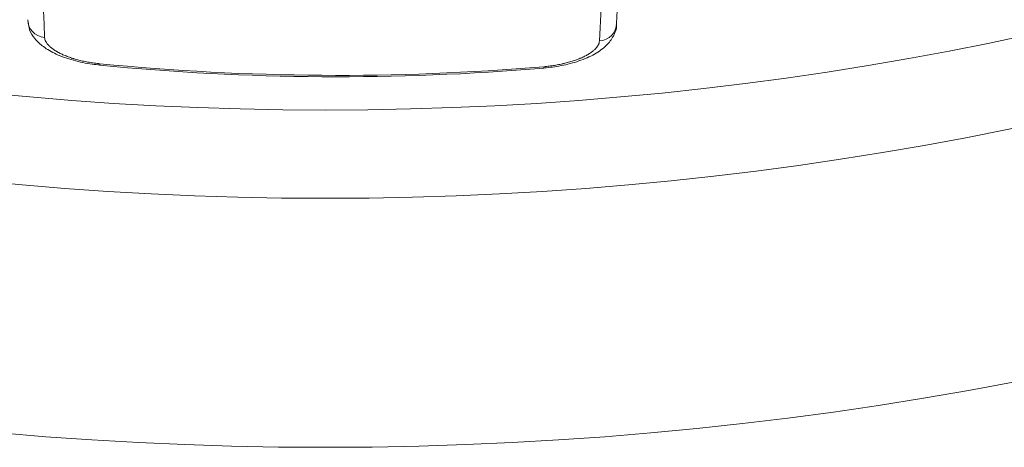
# Model space of a CAD drawing. Header units: millimetres. Extents: x 28 to 2257, y 19 to 785.
# Tile 12 of 55: x 1010 to 1062, y 356 to 379. Entities that reach past the tile are written whole.
import ezdxf

# ---------------------------------------------------------------- set-up
doc = ezdxf.new("R2010")
doc.units = ezdxf.units.MM
doc.layers.add('1', color=7, linetype='Continuous', true_color=0xffffff)

msp = doc.modelspace()

# ---------------------------------------------------------------- linework, layer by layer
at = {"layer": '1', "color": 155, "linetype": 'Continuous', "lineweight": 18}
for p, q in [((1014.188, 376.171), (1014.196, 376.244)), ((1037.537, 376.019), (1037.531, 376.091))]:
    msp.add_line(p, q, dxfattribs=at)
for radius in [191, 177.917, 173.281]:
    msp.add_circle((1026.045, 547.094), radius, dxfattribs=at)
for radius in [128.531, 128.458]:
    msp.add_arc((1026.698, 504.092), radius, 264.41471, 274.83742, dxfattribs=at)
for centre, major_axis, start_param, end_param in [((1011.399, 378.552), (0.999, 0.036), 3.095483, 4.566514), ((1040.357, 378.363), (-0.999, 0.049), 1.716671, 3.187703)]:
    msp.add_ellipse(centre, major_axis=major_axis, ratio=0.925549, start_param=start_param, end_param=end_param, dxfattribs=at)
for points in [[(1041.906, 389.506), (1041.723, 385.785), (1041.54, 382.069), (1041.357, 378.357)], [(1010.87, 388.789), (1011.009, 385.066), (1011.148, 381.347), (1011.287, 377.632)], [(1040.457, 377.441), (1040.644, 381.155), (1040.832, 384.871), (1041.02, 388.592)]]:
    msp.add_open_spline(points, degree=3, dxfattribs=at)
for points, knots in [([(1010.429, 378.458), (1010.433, 378.306), (1010.484, 377.978), (1010.775, 377.526), (1011.234, 377.104), (1011.901, 376.722), (1012.777, 376.413), (1013.583, 376.231), (1014.056, 376.193), (1014.19, 376.186)], [0, 0, 0, 0, 0.0985, 0.227138, 0.372417, 0.548013, 0.741358, 0.928088, 1, 1, 1, 1]), ([(1037.537, 376.024), (1037.848, 376.048), (1038.483, 376.132), (1039.407, 376.377), (1040.215, 376.729), (1040.821, 377.157), (1041.196, 377.667), (1041.377, 378.082), (1041.349, 378.296), (1041.346, 378.313)], [0, 0, 0, 0, 0.163602, 0.345999, 0.533606, 0.715004, 0.856618, 0.988494, 1, 1, 1, 1]), ([(1011.287, 377.632), (1011.288, 377.595), (1011.294, 377.559), (1011.315, 377.485), (1011.345, 377.411), (1011.393, 377.337), (1011.436, 377.281), (1011.451, 377.262), (1011.484, 377.224), (1011.502, 377.206), (1011.557, 377.15), (1011.639, 377.077), (1011.786, 376.97), (1011.899, 376.901), (1011.975, 376.858), (1011.991, 376.85), (1012.022, 376.833), (1012.069, 376.808), (1012.118, 376.784), (1012.218, 376.736), (1012.358, 376.674), (1012.509, 376.616), (1012.627, 376.574), (1012.667, 376.56), (1012.728, 376.54), (1012.748, 376.534), (1012.79, 376.521), (1012.894, 376.489), (1013.085, 376.435), (1013.35, 376.373), (1013.533, 376.337), (1013.673, 376.313), (1013.72, 376.305), (1013.815, 376.29), (1013.862, 376.284), (1014.004, 376.264), (1014.1, 376.253), (1014.196, 376.244)], [0, 0, 0, 0, 0.0625, 0.0625, 0.125, 0.1875, 0.1875, 0.21875, 0.21875, 0.25, 0.25, 0.3125, 0.375, 0.4375, 0.4375, 0.453125, 0.453125, 0.46875, 0.5, 0.5, 0.5625, 0.625, 0.625, 0.65625, 0.65625, 0.671875, 0.671875, 0.6875, 0.75, 0.8125, 0.875, 0.875, 0.90625, 0.90625, 0.9375, 0.9375, 1, 1, 1, 1]), ([(1037.531, 376.091), (1037.627, 376.1), (1037.817, 376.119), (1038.097, 376.159), (1038.281, 376.192), (1038.417, 376.219), (1038.462, 376.229), (1038.529, 376.243), (1038.552, 376.249), (1038.596, 376.259), (1038.706, 376.285), (1038.899, 376.336), (1039.141, 376.412), (1039.294, 376.468), (1039.386, 376.504), (1039.405, 376.512), (1039.441, 376.527), (1039.495, 376.549), (1039.546, 376.572), (1039.647, 376.619), (1039.775, 376.683), (1039.889, 376.751), (1039.969, 376.802), (1039.995, 376.82), (1040.045, 376.855), (1040.069, 376.873), (1040.138, 376.927), (1040.222, 376.999), (1040.321, 377.109), (1040.37, 377.183), (1040.401, 377.238), (1040.41, 377.257), (1040.426, 377.294), (1040.432, 377.313), (1040.449, 377.368), (1040.455, 377.405), (1040.457, 377.441)], [0, 0, 0, 0, 0.0625, 0.125, 0.1875, 0.1875, 0.21875, 0.21875, 0.234375, 0.234375, 0.25, 0.3125, 0.375, 0.4375, 0.4375, 0.453125, 0.453125, 0.46875, 0.5, 0.5, 0.5625, 0.625, 0.625, 0.65625, 0.65625, 0.6875, 0.6875, 0.75, 0.8125, 0.875, 0.875, 0.90625, 0.90625, 0.9375, 0.9375, 1, 1, 1, 1])]:
    msp.add_open_spline(points, degree=3, knots=knots, dxfattribs=at)

doc.saveas('drawing.dxf')
